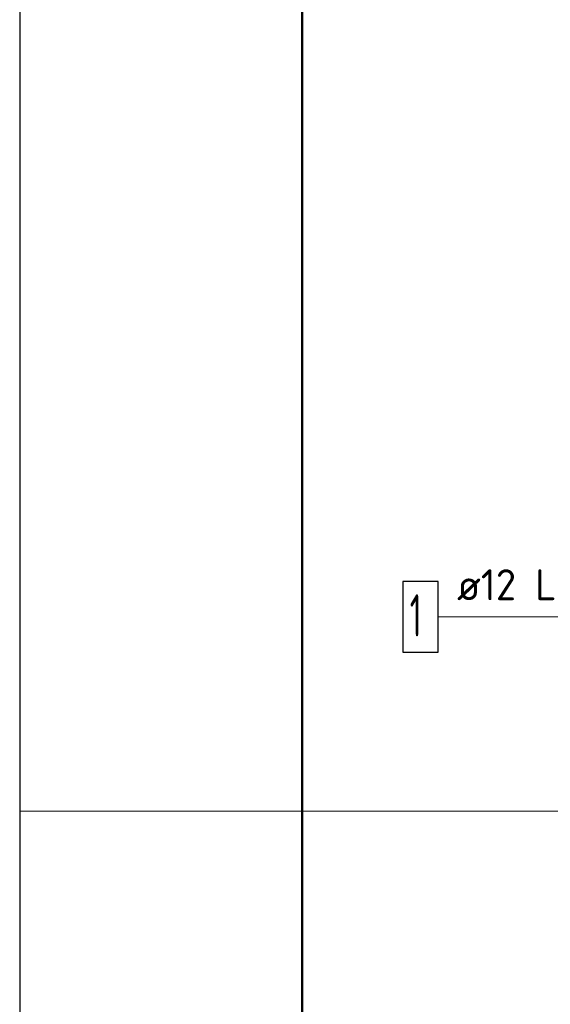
# Model space of a CAD drawing. Header units: millimetres. Extents: x 0 to 50400, y -12 to 35652.
# Tile 5 of 21: x 0 to 4509, y 21953 to 30330. Entities that reach past the tile are written whole.
import ezdxf

# ---------------------------------------------------------------- set-up
doc = ezdxf.new("R2010")
doc.units = ezdxf.units.MM
doc.linetypes.add('______2', pattern=[324, 240, -84])
doc.layers.add('Standard', color=7, linetype='Continuous', lineweight=25)
doc.layers.add('Позиционная метка линия выноска', color=7, linetype='Continuous', lineweight=13)
doc.layers.add('Стена фоновая арматура Х1', color=7, linetype='______2', true_color=0xa0a0a0)
doc.styles.add('ISOCPEUR', font='txt')

msp = doc.modelspace()

# ---------------------------------------------------------------- linework, layer by layer
at = {"layer": 'Standard', "color": 7, "linetype": 'Continuous', "lineweight": 25, "transparency": 33554687}
msp.add_line((2400, 35040), (2400, 1269.9), dxfattribs=at)
msp.add_lwpolyline([(0, 0), (50400, 0), (50400, 35640), (0, 35640), (0, 0)], close=True, dxfattribs=at)
at = {"layer": 'Standard', "color": 7, "linetype": 'Continuous', "lineweight": 13, "transparency": 33554687}
for points in [[(24221.6, 35176.2), (0, 35176.2), (0, 23597.4), (24221.6, 23597.4), (24221.6, 35176.2)], [(24221.6, 23597.4), (0, 23597.4), (0, 18344.3), (24221.6, 18344.3), (24221.6, 23597.4)]]:
    msp.add_lwpolyline(points, dxfattribs=at)
at = {"layer": 'Standard', "color": 7, "linetype": 'Continuous', "lineweight": 50, "transparency": 33554687}
msp.add_lwpolyline([(2400, 35040), (49800, 35040), (49800, 600), (2400, 600), (2400, 35040)], close=True, dxfattribs=at)
at = {"layer": 'Позиционная метка линия выноска', "color": 7, "linetype": 'Continuous', "lineweight": 13, "transparency": 33554687}
msp.add_line((3555.2, 25249.5), (7236.2, 25249.5), dxfattribs=at)
at = {"layer": 'Стена фоновая арматура Х1', "color": 7, "linetype": 'Continuous', "lineweight": 25, "transparency": 33554687}
msp.add_lwpolyline([(3255.2, 24949.5), (3555.2, 24949.5), (3555.2, 25549.5), (3255.2, 25549.5), (3255.2, 24949.5)], dxfattribs=at)

# ---------------------------------------------------------------- texts
at = {"layer": 'Стена фоновая арматура Х1', "color": 7, "linetype": 'Continuous', "lineweight": 13, "transparency": 33554687, "attachment_point": 7, "style": 'ISOCPEUR'}
for s, insert, char_height, width in [('\\W0.96;ø12 L=3250мм ', (3716.4, 25390.3), 264, 2527.611), ('\\W0.56;1', (3315.2, 25081.5), 360, 280.011)]:
    msp.add_mtext(s, dxfattribs=dict(at, insert=insert, char_height=char_height, width=width))

doc.saveas('drawing.dxf')
